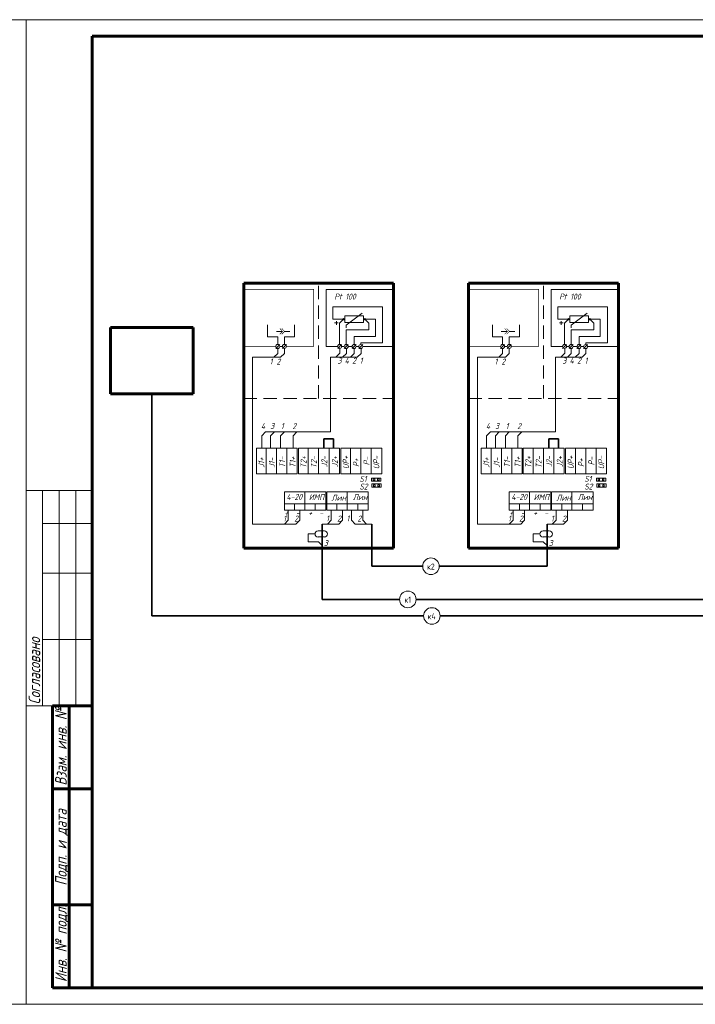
# Model space of a CAD drawing. Header units: millimetres. Extents: x 0 to 840, y 0 to 297.
# Tile 2 of 3: x 418 to 622, y 0 to 297. Entities that reach past the tile are written whole.
import ezdxf

# ---------------------------------------------------------------- set-up
doc = ezdxf.new("R2010")
doc.units = ezdxf.units.MM
for name, pattern in [('K5LT32768', [0]), ('K5LT32769', [0]), ('K5LT_BASIC', [0]), ('K5LT_DASHED', [6, 4, -2]), ('K5LT_THIN', [0])]:
    doc.linetypes.add(name, pattern=pattern)
doc.layers.add('Системный слой', color=7, linetype='Continuous')
doc.styles.add('KTEXTSTYLE', font='gost_au.shx', dxfattribs={"width": 0.96, "height": 5})

# ---------------------------------------------------------------- blocks, each defined once
blk = doc.blocks.new('U29')
at = {"layer": 'Системный слой', "color": 7, "linetype": 'K5LT_THIN', "lineweight": 18}
for p, q in [((508.18, 142.83), (510.08, 142.83)), ((508.18, 140.96), (510.08, 140.96))]:
    blk.add_line(p, q, dxfattribs=at)
for centre, start, end in [((508.18, 141.89), 90, 270), ((510.08, 141.89), 270, 90)]:
    blk.add_arc(centre, 0.934, start, end, dxfattribs=at)
blk = doc.blocks.new('U30')
at = {"layer": 'Системный слой', "color": 7, "linetype": 'K5LT_THIN', "lineweight": 18}
for p, q in [((497.45, 202.98), (495.58, 202.98)), ((499.66, 202.98), (498.05, 202.98))]:
    blk.add_line(p, q, dxfattribs=at)
at = {"layer": 'Системный слой', "color": 7, "linetype": 'K5LT_THIN', "const_width": 0.18}
for points in [[(496.61, 202.13), (497.45, 202.98), (496.61, 203.83)], [(497.21, 202.13), (498.05, 202.98), (497.21, 203.83)]]:
    blk.add_lwpolyline(points, dxfattribs=at)
blk = doc.blocks.new('U31')
at = {"layer": 'Системный слой', "color": 7, "linetype": 'K5LT_THIN', "lineweight": 18}
for p, q in [((576.07, 142.83), (577.96, 142.83)), ((576.07, 140.96), (577.96, 140.96))]:
    blk.add_line(p, q, dxfattribs=at)
for centre, start, end in [((576.07, 141.89), 90, 270), ((577.96, 141.89), 270, 90)]:
    blk.add_arc(centre, 0.934, start, end, dxfattribs=at)
blk = doc.blocks.new('U32')
at = {"layer": 'Системный слой', "color": 7, "linetype": 'K5LT_THIN', "lineweight": 18}
for p, q in [((565.34, 202.98), (563.46, 202.98)), ((567.54, 202.98), (565.94, 202.98))]:
    blk.add_line(p, q, dxfattribs=at)
at = {"layer": 'Системный слой', "color": 7, "linetype": 'K5LT_THIN', "const_width": 0.18}
for points in [[(564.49, 202.13), (565.34, 202.98), (564.49, 203.83)], [(565.09, 202.13), (565.94, 202.98), (565.09, 203.83)]]:
    blk.add_lwpolyline(points, dxfattribs=at)

msp = doc.modelspace()

# ---------------------------------------------------------------- linework, layer by layer
at = {"color": 7, "linetype": 'K5LT_THIN', "lineweight": 18}
for p, q in [((0, 297), (420, 297)), ((420, 297), (420, 0)), ((420, 0), (420, 297)), ((420, 297), (840, 297)), ((440, 155), (420, 155)), ((425, 90), (425, 155)), ((430, 90), (430, 155)), ((435, 90), (435, 155)), ((440, 145), (425, 145)), ((440, 130), (425, 130)), ((440, 110), (425, 110)), ((440, 90), (420, 90)), ((420, 0), (0, 0)), ((840, 0), (420, 0))]:
    msp.add_line(p, q, dxfattribs=at)
at = {"color": 5, "linetype": 'K5LT_BASIC', "lineweight": 60, "true_color": 0x0000ff}
for p, q in [((440, 5), (440, 292)), ((440, 292), (835, 292)), ((428, 5), (428, 90)), ((440, 90), (428, 90)), ((433, 5), (433, 90)), ((440, 65), (428, 65)), ((440, 30), (428, 30)), ((440, 5), (428, 5)), ((835, 5), (440, 5))]:
    msp.add_line(p, q, dxfattribs=at)
at = {"layer": 'Системный слой', "color": 5, "linetype": 'K5LT_BASIC', "lineweight": 60, "true_color": 0x0000ff}
for p, q in [((485.71, 217.55), (530.94, 217.55)), ((485.71, 137.56), (485.71, 217.55)), ((530.94, 217.55), (530.94, 137.56)), ((553.59, 217.55), (598.82, 217.55)), ((553.59, 137.56), (553.59, 217.55)), ((598.82, 217.55), (598.82, 137.56)), ((530.94, 198.44), (530.94, 215.66)), ((598.82, 198.44), (598.82, 215.66)), ((445.46, 204.16), (470.46, 204.16)), ((445.46, 184.16), (445.46, 204.16)), ((470.46, 184.16), (470.46, 204.16)), ((445.46, 184.16), (470.46, 184.16)), ((530.94, 137.56), (485.71, 137.56)), ((598.82, 137.56), (553.59, 137.56))]:
    msp.add_line(p, q, dxfattribs=at)
at = {"layer": 'Системный слой', "color": 7, "linetype": 'K5LT_DASHED', "lineweight": 18}
for p, q in [((508.33, 182.74), (508.33, 217.55)), ((576.21, 182.74), (576.21, 217.55)), ((485.71, 182.74), (530.94, 182.74)), ((553.59, 182.74), (598.82, 182.74))]:
    msp.add_line(p, q, dxfattribs=at)
at = {"layer": 'Системный слой', "color": 7, "linetype": 'K5LT_THIN', "lineweight": 18}
for p, q in [((510.63, 215.66), (510.63, 198.44)), ((530.94, 215.66), (510.63, 215.66)), ((578.52, 215.66), (578.52, 198.44)), ((598.82, 215.66), (578.52, 215.66)), ((512.64, 206.63), (512.64, 210.36)), ((512.64, 210.36), (527.61, 210.36)), ((516.65, 204.83), (521.47, 208.44)), ((527.61, 210.36), (527.61, 199.54)), ((580.52, 206.63), (580.52, 210.36)), ((580.52, 210.36), (595.49, 210.36)), ((584.54, 204.83), (589.35, 208.44)), ((595.49, 210.36), (595.49, 199.54)), ((492.91, 204.95), (492.91, 201.35)), ((501.04, 204.95), (501.04, 201.35)), ((516.25, 206.63), (512.64, 206.63)), ((513.16, 205.54), (514.24, 205.54)), ((513.7, 205), (513.7, 206.08)), ((515.85, 206.63), (514.65, 205.43)), ((514.65, 205.43), (514.65, 199.04)), ((516.25, 207.64), (521.87, 207.64)), ((516.25, 205.63), (516.25, 207.64)), ((521.87, 205.63), (516.25, 205.63)), ((521.87, 207.64), (521.87, 205.63)), ((521.87, 206.63), (525.48, 206.63)), ((522.27, 206.63), (523.48, 205.43)), ((523.48, 205.43), (523.48, 203.42)), ((525.48, 206.63), (525.48, 201.42)), ((560.79, 204.95), (560.79, 201.35)), ((568.93, 204.95), (568.93, 201.35)), ((584.13, 206.63), (580.52, 206.63)), ((581.05, 205.54), (582.12, 205.54)), ((581.58, 205), (581.58, 206.08)), ((583.73, 206.63), (582.53, 205.43)), ((582.53, 205.43), (582.53, 199.04)), ((584.13, 207.64), (589.75, 207.64)), ((584.13, 205.63), (584.13, 207.64)), ((589.75, 205.63), (584.13, 205.63)), ((589.75, 207.64), (589.75, 205.63)), ((589.75, 206.63), (593.36, 206.63)), ((590.15, 206.63), (591.36, 205.43)), ((591.36, 205.43), (591.36, 203.42)), ((593.36, 206.63), (593.36, 201.42)), ((516.65, 204.83), (516.65, 204.04)), ((523.48, 203.42), (516.65, 203.42)), ((516.65, 203.42), (516.65, 199.02)), ((584.54, 204.83), (584.54, 204.04)), ((591.36, 203.42), (584.54, 203.42)), ((584.54, 203.42), (584.54, 199.02)), ((495.97, 201.35), (492.91, 201.35)), ((495.36, 197.82), (496.57, 199.02)), ((495.97, 201.35), (495.97, 199.04)), ((497.38, 197.84), (498.58, 199.04)), ((497.98, 201.35), (497.98, 199.04)), ((497.98, 201.35), (501.04, 201.35)), ((514.07, 197.84), (515.27, 199.04)), ((516.05, 197.82), (517.26, 199.02)), ((518.43, 197.81), (519.64, 199.02)), ((525.48, 201.42), (519.06, 201.42)), ((519.06, 201.42), (519.06, 199.02)), ((520.43, 197.81), (521.64, 199.01)), ((521.07, 199.54), (521.07, 199.01)), ((527.61, 199.54), (521.07, 199.54)), ((563.85, 201.35), (560.79, 201.35)), ((563.25, 197.82), (564.45, 199.02)), ((563.85, 201.35), (563.85, 199.04)), ((565.26, 197.84), (566.47, 199.04)), ((565.87, 201.35), (565.87, 199.04)), ((565.87, 201.35), (568.93, 201.35)), ((581.95, 197.84), (583.15, 199.04)), ((583.93, 197.82), (585.14, 199.02)), ((586.31, 197.81), (587.52, 199.02)), ((593.36, 201.42), (586.94, 201.42)), ((586.94, 201.42), (586.94, 199.02)), ((588.31, 197.81), (589.52, 199.01)), ((588.95, 199.54), (588.95, 199.01)), ((595.49, 199.54), (588.95, 199.54)), ((495.98, 196.34), (494.84, 195.19)), ((495.98, 197.82), (495.98, 196.34)), ((496.57, 198.44), (497.38, 198.44)), ((497.98, 196.34), (496.84, 195.19)), ((497.98, 197.84), (497.98, 196.34)), ((510.63, 198.44), (514.07, 198.44)), ((514.72, 196.37), (513.55, 195.19)), ((514.72, 197.84), (514.72, 196.37)), ((515.27, 198.44), (516.05, 198.44)), ((516.71, 196.35), (515.53, 195.17)), ((516.71, 197.82), (516.71, 196.35)), ((517.25, 198.44), (518.43, 198.44)), ((519.09, 196.34), (517.91, 195.17)), ((519.09, 197.82), (519.09, 196.34)), ((519.64, 198.44), (520.43, 198.44)), ((521.12, 196.34), (519.95, 195.16)), ((521.12, 197.81), (521.12, 196.34)), ((521.63, 198.44), (530.94, 198.44)), ((563.87, 196.34), (562.72, 195.19)), ((563.87, 197.82), (563.87, 196.34)), ((564.45, 198.44), (565.26, 198.44)), ((565.87, 196.34), (564.72, 195.19)), ((565.87, 197.84), (565.87, 196.34)), ((578.52, 198.44), (581.95, 198.44)), ((582.61, 196.37), (581.43, 195.19)), ((582.61, 197.84), (582.61, 196.37)), ((583.15, 198.44), (583.93, 198.44)), ((584.59, 196.35), (583.41, 195.17)), ((584.59, 197.82), (584.59, 196.35)), ((585.14, 198.44), (586.32, 198.44)), ((586.97, 196.34), (585.79, 195.17)), ((586.97, 197.82), (586.97, 196.34)), ((587.52, 198.44), (588.31, 198.44)), ((589.01, 196.34), (587.83, 195.16)), ((589.01, 197.81), (589.01, 196.34)), ((589.52, 198.44), (598.82, 198.44)), ((496.84, 195.19), (488.37, 195.19)), ((488.37, 144.86), (488.37, 195.19)), ((511.9, 172.66), (511.9, 195.19)), ((519.98, 195.19), (511.9, 195.19)), ((564.72, 195.19), (556.25, 195.19)), ((556.25, 144.86), (556.25, 195.19)), ((579.78, 172.66), (579.78, 195.19)), ((587.86, 195.19), (579.78, 195.19)), ((491.14, 171.52), (492.29, 172.66)), ((511.9, 172.66), (492.29, 172.66)), ((493.83, 171.52), (494.97, 172.66)), ((496.86, 171.52), (498.01, 172.66)), ((500.59, 171.52), (501.74, 172.66)), ((559.03, 171.52), (560.17, 172.66)), ((579.78, 172.66), (560.17, 172.66)), ((561.71, 171.52), (562.85, 172.66)), ((564.75, 171.52), (565.89, 172.66)), ((568.47, 171.52), (569.62, 172.66)), ((491.14, 167.73), (491.14, 171.52)), ((493.83, 167.73), (493.83, 171.52)), ((496.86, 167.73), (496.86, 171.52)), ((500.59, 167.73), (500.59, 171.52)), ((559.03, 167.73), (559.03, 171.52)), ((561.71, 167.73), (561.71, 171.52)), ((564.75, 167.73), (564.75, 171.52)), ((568.47, 167.73), (568.47, 171.52)), ((524.32, 157.78), (524.32, 158.75)), ((524.32, 158.75), (527.1, 158.75)), ((527.1, 157.78), (524.32, 157.78)), ((524.78, 158.47), (524.78, 158)), ((525.25, 158.47), (524.78, 158.47)), ((524.78, 158), (525.25, 158)), ((525.25, 158), (525.25, 158.47)), ((526.1, 158.47), (526.1, 158)), ((526.57, 158.47), (526.1, 158.47)), ((526.1, 158), (526.57, 158)), ((526.57, 158), (526.57, 158.47)), ((527.1, 158.75), (527.1, 157.78)), ((592.21, 157.78), (592.21, 158.75)), ((592.21, 158.75), (594.98, 158.75)), ((594.98, 157.78), (592.21, 157.78)), ((592.66, 158.47), (592.66, 158)), ((593.13, 158.47), (592.66, 158.47)), ((592.66, 158), (593.13, 158)), ((593.13, 158), (593.13, 158.47)), ((593.99, 158.47), (593.99, 158)), ((594.45, 158.47), (593.99, 158.47)), ((593.99, 158), (594.45, 158)), ((594.45, 158), (594.45, 158.47)), ((594.98, 158.75), (594.98, 157.78)), ((524.43, 155.97), (524.43, 156.95)), ((524.43, 156.95), (527.2, 156.95)), ((527.2, 155.97), (524.43, 155.97)), ((525.35, 156.66), (524.88, 156.66)), ((524.88, 156.66), (524.88, 156.2)), ((524.88, 156.2), (525.35, 156.2)), ((525.35, 156.2), (525.35, 156.66)), ((526.67, 156.66), (526.21, 156.66)), ((526.21, 156.66), (526.21, 156.2)), ((526.21, 156.2), (526.67, 156.2)), ((526.67, 156.2), (526.67, 156.66)), ((527.2, 156.95), (527.2, 155.97)), ((592.31, 155.97), (592.31, 156.95)), ((592.31, 156.95), (595.08, 156.95)), ((595.08, 155.97), (592.31, 155.97)), ((593.23, 156.66), (592.77, 156.66)), ((592.77, 156.66), (592.77, 156.2)), ((592.77, 156.2), (593.23, 156.2)), ((593.23, 156.2), (593.23, 156.66)), ((594.55, 156.66), (594.09, 156.66)), ((594.09, 156.66), (594.09, 156.2)), ((594.09, 156.2), (594.55, 156.2)), ((594.55, 156.2), (594.55, 156.66)), ((595.08, 156.95), (595.08, 155.97)), ((499.15, 149.06), (499.15, 146)), ((502.6, 149.06), (502.6, 146)), ((512.1, 149.06), (512.1, 146)), ((515.55, 149.06), (515.55, 146)), ((518.22, 149.06), (518.22, 146)), ((521.68, 149.06), (521.68, 146)), ((567.03, 149.06), (567.03, 146)), ((570.48, 149.06), (570.48, 146)), ((579.98, 149.06), (579.98, 146)), ((583.44, 149.06), (583.44, 146)), ((499.15, 146), (498, 144.86)), ((502.6, 146), (501.46, 144.86)), ((512.1, 146), (510.95, 144.86)), ((515.55, 146), (514.41, 144.86)), ((518.22, 146), (519.37, 144.86)), ((521.68, 146), (522.82, 144.86)), ((567.03, 146), (565.88, 144.86)), ((570.48, 146), (569.34, 144.86)), ((579.98, 146), (578.84, 144.86)), ((583.44, 146), (582.29, 144.86)), ((501.46, 144.86), (488.37, 144.86)), ((501.46, 144.86), (496.46, 144.86)), ((514.41, 144.86), (509.41, 144.86)), ((519.37, 144.86), (524.37, 144.86)), ((569.34, 144.86), (556.25, 144.86)), ((569.34, 144.86), (564.34, 144.86)), ((582.29, 144.86), (577.29, 144.86)), ((507.25, 141.89), (505.18, 141.89)), ((505.18, 141.89), (505.18, 139.49)), ((575.13, 141.89), (573.07, 141.89)), ((573.07, 141.89), (573.07, 139.49)), ((508.27, 139.49), (505.18, 139.49)), ((508.27, 139.49), (509.41, 138.35)), ((576.15, 139.49), (573.07, 139.49)), ((576.15, 139.49), (577.29, 138.35))]:
    msp.add_line(p, q, dxfattribs=at)
at = {"layer": 'Системный слой', "color": 7, "linetype": 'K5LT32768', "lineweight": 35}
for p, q in [((457.96, 184.16), (457.96, 117.14)), ((457.96, 184.16), (457.96, 117.14)), ((509.9, 167.73), (509.9, 170.62)), ((509.9, 170.62), (512.86, 170.62)), ((512.86, 170.62), (512.86, 167.73)), ((577.78, 167.73), (577.78, 170.62)), ((577.78, 170.62), (580.74, 170.62)), ((580.74, 170.62), (580.74, 167.73)), ((509.41, 144.86), (509.41, 122.14)), ((524.37, 144.86), (524.37, 132.14)), ((577.29, 144.86), (577.29, 132.14)), ((539.73, 132.14), (524.37, 132.14)), ((577.29, 132.14), (544.73, 132.14)), ((509.41, 122.14), (532.75, 122.14)), ((537.75, 122.14), (711.98, 122.14)), ((457.96, 117.14), (540.01, 117.14)), ((545.01, 117.14), (661.98, 117.14))]:
    msp.add_line(p, q, dxfattribs=at)
at = {"layer": 'Системный слой', "color": 18, "linetype": 'K5LT32769', "lineweight": 15, "true_color": 0x010101}
for p, q in [((489.52, 167.73), (501.89, 167.73)), ((489.52, 167.71), (489.52, 160.05)), ((492.5, 167.73), (492.5, 160.03)), ((495.61, 167.73), (495.61, 160.03)), ((498.75, 167.73), (498.75, 160.03)), ((501.89, 167.73), (501.89, 160.03)), ((502.23, 167.73), (514.6, 167.73)), ((502.23, 167.71), (502.23, 160.05)), ((505.21, 167.73), (505.21, 160.03)), ((508.33, 167.73), (508.33, 160.03)), ((511.46, 167.73), (511.46, 160.03)), ((514.6, 167.73), (514.6, 160.03)), ((514.99, 167.72), (527.36, 167.72)), ((514.99, 167.7), (514.99, 160.04)), ((517.97, 167.72), (517.97, 160.02)), ((521.09, 167.72), (521.09, 160.02)), ((524.23, 167.72), (524.23, 160.02)), ((527.36, 167.72), (527.36, 160.02)), ((557.4, 167.73), (569.77, 167.73)), ((557.4, 167.71), (557.4, 160.05)), ((560.38, 167.73), (560.38, 160.03)), ((563.5, 167.73), (563.5, 160.03)), ((566.63, 167.73), (566.63, 160.03)), ((569.77, 167.73), (569.77, 160.03)), ((570.11, 167.73), (582.48, 167.73)), ((570.11, 167.71), (570.11, 160.05)), ((573.09, 167.73), (573.09, 160.03)), ((576.21, 167.73), (576.21, 160.03)), ((579.35, 167.73), (579.35, 160.03)), ((582.48, 167.73), (582.48, 160.03)), ((582.87, 167.72), (595.24, 167.72)), ((582.87, 167.7), (582.87, 160.04)), ((585.85, 167.72), (585.85, 160.02)), ((588.97, 167.72), (588.97, 160.02)), ((592.11, 167.72), (592.11, 160.02)), ((595.24, 167.72), (595.24, 160.02)), ((489.52, 160.03), (501.89, 160.03)), ((502.23, 160.03), (514.6, 160.03)), ((514.99, 160.02), (527.36, 160.02)), ((557.4, 160.03), (569.77, 160.03)), ((570.11, 160.03), (582.48, 160.03)), ((582.87, 160.02), (595.24, 160.02)), ((497.99, 149.06), (497.99, 154.61)), ((497.99, 154.61), (510.5, 154.61)), ((504.12, 154.61), (504.12, 149.06)), ((510.5, 154.61), (510.5, 149.06)), ((510.78, 154.61), (523.29, 154.61)), ((510.78, 149.06), (510.78, 154.61)), ((516.91, 154.61), (516.91, 149.06)), ((523.29, 154.61), (523.29, 149.06)), ((565.87, 149.06), (565.87, 154.61)), ((565.87, 154.61), (578.38, 154.61)), ((572, 154.61), (572, 149.06)), ((578.38, 154.61), (578.38, 149.06)), ((578.66, 154.61), (591.17, 154.61)), ((578.66, 149.06), (578.66, 154.61)), ((584.79, 154.61), (584.79, 149.06)), ((591.17, 154.61), (591.17, 149.06)), ((510.5, 150.93), (497.99, 150.93)), ((510.5, 149.06), (497.99, 149.06)), ((501.04, 150.93), (501.04, 149.06)), ((507.32, 150.93), (507.32, 149.05)), ((523.29, 150.93), (510.78, 150.93)), ((523.29, 149.06), (510.78, 149.06)), ((513.82, 150.93), (513.82, 149.06)), ((520.11, 150.93), (520.11, 149.05)), ((578.38, 150.93), (565.87, 150.93)), ((578.38, 149.06), (565.87, 149.06)), ((568.92, 150.93), (568.92, 149.06)), ((575.2, 150.93), (575.2, 149.05)), ((591.17, 150.93), (578.66, 150.93)), ((591.17, 149.06), (578.66, 149.06)), ((581.71, 150.93), (581.71, 149.06)), ((587.99, 150.93), (587.99, 149.05))]:
    msp.add_line(p, q, dxfattribs=at)
at = {"layer": 'Системный слой', "color": 7, "linetype": 'K5LT_THIN', "const_width": 0.18}
for points in [[(495.37, 198.44), (485.71, 198.44), (485.71, 215.66), (506.86, 215.66), (506.86, 198.44), (498.58, 198.44)], [(563.25, 198.44), (553.59, 198.44), (553.59, 215.66), (574.74, 215.66), (574.74, 198.44), (566.47, 198.44)], [(497.38, 198.44), (496.57, 198.44)], [(497.38, 198.44), (496.57, 198.44)], [(506.86, 198.44), (498.58, 198.44)], [(565.26, 198.44), (564.45, 198.44)], [(565.26, 198.44), (564.45, 198.44)], [(574.74, 198.44), (566.47, 198.44)]]:
    msp.add_lwpolyline(points, dxfattribs=at)
at = {"layer": 'Системный слой', "color": 7, "linetype": 'K5LT_THIN', "lineweight": 18}
for centre, radius in [((515.85, 206.63), 0.201), ((522.27, 206.63), 0.201), ((583.73, 206.63), 0.201), ((590.15, 206.63), 0.201), ((495.97, 198.42), 0.602), ((497.98, 198.44), 0.602), ((514.67, 198.44), 0.602), ((516.65, 198.42), 0.602), ((519.03, 198.42), 0.602), ((521.03, 198.41), 0.602), ((563.85, 198.42), 0.602), ((565.87, 198.44), 0.602), ((582.55, 198.44), 0.602), ((584.54, 198.42), 0.602), ((586.92, 198.42), 0.602), ((588.92, 198.41), 0.602)]:
    msp.add_circle(centre, radius, dxfattribs=at)
for centre in [(542.23, 132.14), (535.25, 122.14), (542.51, 117.14)]:
    msp.add_arc(centre, 2.5, 0, 360, dxfattribs=at)

# ---------------------------------------------------------------- block references
at = {"layer": 'Системный слой'}
for name in ['U30', 'U32', 'U29', 'U31']:
    msp.add_blockref(name, (0, 0), dxfattribs=at)

# ---------------------------------------------------------------- texts
at = {"color": 7, "char_height": 2.5, "attachment_point": 1, "rotation": 90, "style": 'KTEXTSTYLE'}
for s, insert in [('\\H3.5;\\W0.965;\\Q15;\\Q15;Согласовано', (420.77, 90.5)), ('\\H3.5;\\W0.965;\\Q15;\\Q15;Взам. инв. №', (428.77, 65.98)), ('\\H3.5;\\W0.965;\\Q15;\\Q15;Подп. и дата', (428.77, 35.8)), ('\\H3.5;\\W0.965;\\Q15;\\Q15;Инв. № подл.', (428.77, 6.71))]:
    msp.add_mtext(s, dxfattribs=dict(at, insert=insert))
at = {"layer": 'Системный слой', "color": 7, "char_height": 2.5, "attachment_point": 1, "style": 'KTEXTSTYLE'}
for s, insert in [('\\H3.5;\\W0.965;\\Q15;\\Q15;\\H1.80;Pt 100', (513.05, 214.38)), ('\\H3.5;\\W0.965;\\Q15;\\Q15;\\H1.80;Pt 100', (580.94, 214.38)), ('\\H3.5;\\W0.965;\\Q15;\\Q15;\\H1.80;1', (493.54, 194.79)), ('\\H3.5;\\W0.965;\\Q15;\\Q15;\\H1.80;2', (495.61, 194.76)), ('\\H3.5;\\W0.965;\\Q15;\\Q15;\\H1.80;3', (514.04, 195.06)), ('\\H3.5;\\W0.965;\\Q15;\\Q15;\\H1.80;4', (516.19, 195.06)), ('\\H3.5;\\W0.965;\\Q15;\\Q15;\\H1.80;2', (518.46, 195.06)), ('\\H3.5;\\W0.965;\\Q15;\\Q15;\\H1.80;1', (520.73, 195.06)), ('\\H3.5;\\W0.965;\\Q15;\\Q15;\\H1.80;1', (561.42, 194.79)), ('\\H3.5;\\W0.965;\\Q15;\\Q15;\\H1.80;2', (563.49, 194.76)), ('\\H3.5;\\W0.965;\\Q15;\\Q15;\\H1.80;3', (581.92, 195.06)), ('\\H3.5;\\W0.965;\\Q15;\\Q15;\\H1.80;4', (584.07, 195.06)), ('\\H3.5;\\W0.965;\\Q15;\\Q15;\\H1.80;2', (586.35, 195.06)), ('\\H3.5;\\W0.965;\\Q15;\\Q15;\\H1.80;1', (588.61, 195.06)), ('\\H3.5;\\W0.965;\\Q15;\\Q15;\\H1.80;4', (490.91, 175.32)), ('\\H3.5;\\W0.965;\\Q15;\\Q15;\\H1.80;3', (493.72, 175.32)), ('\\H3.5;\\W0.965;\\Q15;\\Q15;\\H1.80;1', (496.92, 175.32)), ('\\H3.5;\\W0.965;\\Q15;\\Q15;\\H1.80;2', (500.39, 175.32)), ('\\H3.5;\\W0.965;\\Q15;\\Q15;\\H1.80;4', (558.8, 175.32)), ('\\H3.5;\\W0.965;\\Q15;\\Q15;\\H1.80;3', (561.6, 175.32)), ('\\H3.5;\\W0.965;\\Q15;\\Q15;\\H1.80;1', (564.8, 175.32)), ('\\H3.5;\\W0.965;\\Q15;\\Q15;\\H1.80;2', (568.27, 175.32)), ('\\H3.5;\\W0.965;\\Q15;\\Q15;\\H1.80;S1', (520.63, 159.41)), ('\\H3.5;\\W0.965;\\Q15;\\Q15;\\H1.80;S1', (588.51, 159.41)), ('\\H3.5;\\W0.965;\\Q15;\\Q15;\\H1.80;S2', (520.62, 157.07)), ('\\H3.5;\\W0.965;\\Q15;\\Q15;\\H1.80;S2', (588.5, 157.07)), ('\\H3.5;\\W0.965;\\Q15;\\Q15;\\H1.80;4-20', (498.6, 153.96)), ('\\H3.5;\\W0.965;\\Q15;\\Q15;\\H1.80;ИМП', (505.35, 153.87)), ('\\H3.5;\\W0.965;\\Q15;\\Q15;\\H1.80;Лин', (512.21, 153.72)), ('\\H3.5;\\W0.965;\\Q15;\\Q15;\\H1.80;Лин', (518.66, 153.9)), ('\\H3.5;\\W0.965;\\Q15;\\Q15;\\H1.80;4-20', (566.49, 153.96)), ('\\H3.5;\\W0.965;\\Q15;\\Q15;\\H1.80;ИМП', (573.23, 153.87)), ('\\H3.5;\\W0.965;\\Q15;\\Q15;\\H1.80;Лин', (580.09, 153.72)), ('\\H3.5;\\W0.965;\\Q15;\\Q15;\\H1.80;Лин', (586.54, 153.9)), ('\\H3.5;\\W0.965;\\Q15;\\Q15;\\H1.80;+', (498, 149.24)), ('\\H3.5;\\W0.965;\\Q15;\\Q15;\\H1.80;+', (505.22, 149.12)), ('\\H3.5;\\W0.965;\\Q15;\\Q15;\\H1.80;+', (565.88, 149.24)), ('\\H3.5;\\W0.965;\\Q15;\\Q15;\\H1.80;+', (573.1, 149.12)), ('\\H3.5;\\W0.965;\\Q15;\\Q15;\\H1.80;1', (497.62, 147.45)), ('\\H3.5;\\W0.965;\\Q15;\\Q15;\\H1.80;2', (500.95, 147.43)), ('\\H3.5;\\W0.965;\\Q15;\\Q15;\\H1.80;-', (501.48, 149.18)), ('\\H3.5;\\W0.965;\\Q15;\\Q15;\\H1.80;-', (508.52, 149.23)), ('\\H3.5;\\W0.965;\\Q15;\\Q15;\\H1.80;1', (510.57, 147.45)), ('\\H3.5;\\W0.965;\\Q15;\\Q15;\\H1.80;2', (513.9, 147.43)), ('\\H3.5;\\W0.965;\\Q15;\\Q15;\\H1.80;1', (516.7, 147.45)), ('\\H3.5;\\W0.965;\\Q15;\\Q15;\\H1.80;2', (520.03, 147.43)), ('\\H3.5;\\W0.965;\\Q15;\\Q15;\\H1.80;1', (565.5, 147.45)), ('\\H3.5;\\W0.965;\\Q15;\\Q15;\\H1.80;2', (568.83, 147.43)), ('\\H3.5;\\W0.965;\\Q15;\\Q15;\\H1.80;-', (569.37, 149.18)), ('\\H3.5;\\W0.965;\\Q15;\\Q15;\\H1.80;-', (576.4, 149.23)), ('\\H3.5;\\W0.965;\\Q15;\\Q15;\\H1.80;1', (578.46, 147.45)), ('\\H3.5;\\W0.965;\\Q15;\\Q15;\\H1.80;2', (581.79, 147.43)), ('\\H3.5;\\W0.965;\\Q15;\\Q15;\\H1.80;3', (509.92, 140.04)), ('\\H3.5;\\W0.965;\\Q15;\\Q15;\\H1.80;3', (577.8, 140.04)), ('\\H3.5;\\W0.965;\\Q15;\\Q0;\\H1.80;к2', (541.04, 132.93)), ('\\H3.5;\\W0.965;\\Q15;\\Q0;\\H1.80;к1', (534.23, 122.93)), ('\\H3.5;\\W0.965;\\Q15;\\Q0;\\H1.80;к4', (541.22, 117.93))]:
    msp.add_mtext(s, dxfattribs=dict(at, insert=insert))
at = {"layer": 'Системный слой', "color": 7, "char_height": 2.5, "attachment_point": 1, "rotation": 90, "style": 'KTEXTSTYLE'}
for s, insert in [('\\H3.5;\\W0.965;\\Q15;\\Q15;\\H1.80;J1+', (490.15, 161.87)), ('\\H3.5;\\W0.965;\\Q15;\\Q15;\\H1.80;J1-', (493.28, 161.86)), ('\\H3.5;\\W0.965;\\Q15;\\Q15;\\H1.80;T1-', (496.42, 161.86)), ('\\H3.5;\\W0.965;\\Q15;\\Q15;\\H1.80;T1+', (499.61, 161.84)), ('\\H3.5;\\W0.965;\\Q15;\\Q15;\\H1.80;T2+', (502.86, 161.71)), ('\\H3.5;\\W0.965;\\Q15;\\Q15;\\H1.80;T2-', (505.99, 161.7)), ('\\H3.5;\\W0.965;\\Q15;\\Q15;\\H1.80;J2-', (509.13, 162.03)), ('\\H3.5;\\W0.965;\\Q15;\\Q15;\\H1.80;J2+', (512.33, 162)), ('\\H3.5;\\W0.965;\\Q15;\\Q15;\\H1.80;UP+', (515.62, 161.42)), ('\\H3.5;\\W0.965;\\Q15;\\Q15;\\H1.80;P+', (518.75, 162.08)), ('\\H3.5;\\W0.965;\\Q15;\\Q15;\\H1.80;P-', (521.89, 162.58)), ('\\H3.5;\\W0.965;\\Q15;\\Q15;\\H1.80;UP-', (524.84, 161.4)), ('\\H3.5;\\W0.965;\\Q15;\\Q15;\\H1.80;J1+', (558.03, 161.87)), ('\\H3.5;\\W0.965;\\Q15;\\Q15;\\H1.80;J1-', (561.16, 161.86)), ('\\H3.5;\\W0.965;\\Q15;\\Q15;\\H1.80;T1-', (564.3, 161.86)), ('\\H3.5;\\W0.965;\\Q15;\\Q15;\\H1.80;T1+', (567.5, 161.84)), ('\\H3.5;\\W0.965;\\Q15;\\Q15;\\H1.80;T2+', (570.74, 161.71)), ('\\H3.5;\\W0.965;\\Q15;\\Q15;\\H1.80;T2-', (573.87, 161.7)), ('\\H3.5;\\W0.965;\\Q15;\\Q15;\\H1.80;J2-', (577.01, 162.03)), ('\\H3.5;\\W0.965;\\Q15;\\Q15;\\H1.80;J2+', (580.21, 162)), ('\\H3.5;\\W0.965;\\Q15;\\Q15;\\H1.80;UP+', (583.51, 161.42)), ('\\H3.5;\\W0.965;\\Q15;\\Q15;\\H1.80;P+', (586.63, 162.08)), ('\\H3.5;\\W0.965;\\Q15;\\Q15;\\H1.80;P-', (589.77, 162.58)), ('\\H3.5;\\W0.965;\\Q15;\\Q15;\\H1.80;UP-', (592.73, 161.4))]:
    msp.add_mtext(s, dxfattribs=dict(at, insert=insert))

doc.saveas('drawing.dxf')
